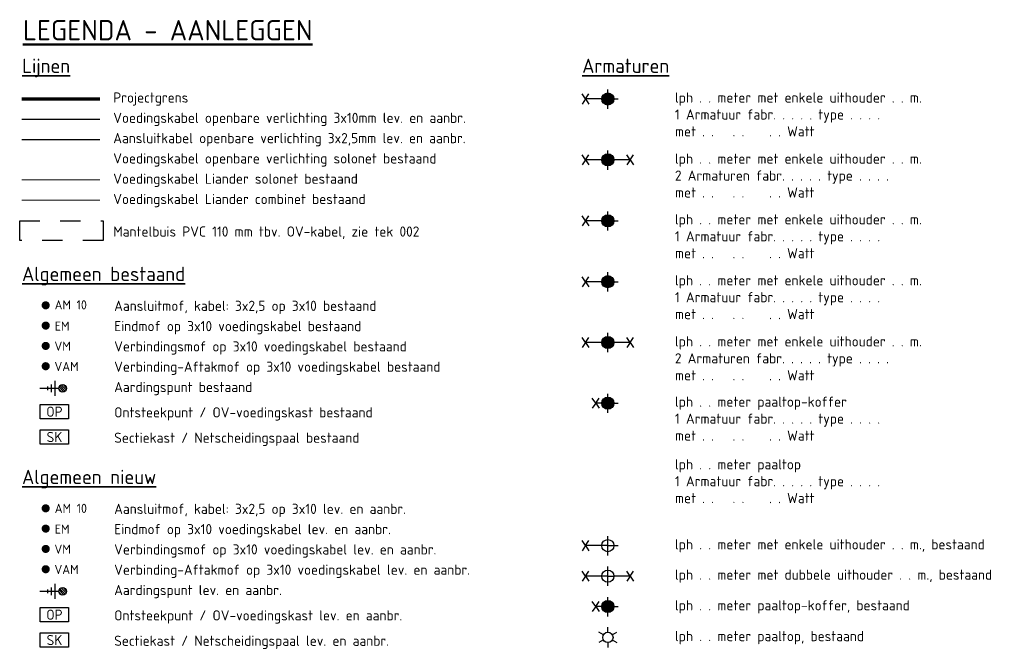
# Model space of a CAD drawing. Header units: metres. Extents: x 154936 to 156225, y 461413 to 462058.
# Tile 7 of 10: x 155943 to 156040, y 461994 to 462056. Entities that reach past the tile are written whole.
import ezdxf
from ezdxf.enums import TextEntityAlignment as Align
from ezdxf.lldxf.tags import DXFTag

# ---------------------------------------------------------------- set-up
doc = ezdxf.new("R2010")
doc.units = ezdxf.units.M
doc.linetypes.add('XX-HIDDEN', pattern=[4, 2, -2])
doc.linetypes.add('XX-PROJECTGRENS', pattern=[18, 12, -3, 0, -3])
for name, color, linetype, lineweight in [('B-OI-KL-ET_AARDING-S', 251, 'Continuous', 25), ('B-OI-KL-ET_LS_OV_ARMATUUR-S', 251, 'Continuous', 25), ('B-OI-KL-ET_LS_OV_HULPSTUK-S', 251, 'Continuous', 25), ('B-OI-KL-ET_LS_OV_KAST-S', 251, 'Continuous', 25), ('N-OI-KL-ET_LS_OV_HULPSTUK-S', 190, 'Continuous', 25), ('N-OI-KL-ET_LS_OV_KABEL_AANSLUITKABEL-G', 10, 'KL-LS-OV-N', 25), ('N-OI-KL-ET_LS_OV_KABEL_VOEDINGSKABEL-G', 190, 'KL-LS-OV-N', 25), ('N-OI-KL-ET_LS_OV_KAST-S', 190, 'Continuous', 25), ('N-OI-KL-ET_MANTELBUIS-G', 94, 'XX-HIDDEN', 25), ('N-WE-KG-PROJECTGRENS-G', 7, 'XX-PROJECTGRENS', 70), ('N-WE-KL-ET-T18', 1, 'Continuous', 18), ('N-WE-KL-ET-T25', 7, 'Continuous', 25), ('N-WE-VW-VS-T18', 1, 'Continuous', 18), ('X-XX-AL-LEGENDA-T18', 7, 'Continuous', 18), ('X-XX-AL-LEGENDA-T35', 3, 'Continuous', 35), ('X-XX-AL-LEGENDA-T50', 130, 'Continuous', 50), ('X-XX-AL-TEKENBLAD-T25', 7, 'Continuous', 30)]:
    doc.layers.add(name, color=color, linetype=linetype, lineweight=lineweight)
doc.layers.add('B-OI-KL-ET_LS_VOEDINGSKABEL_COMBINET-G', color=7, linetype='KL-LS-N', lineweight=18, true_color=0x207f00)
doc.layers.add('B-OI-KL-ET_LS_VOEDINGSKABEL_SOLONET-G', color=7, linetype='KL-LS-N', lineweight=18, true_color=0x002cac)
doc.layers.add('N-OI-KL-ET_AARDING-S', color=190, linetype='Continuous', true_color=0x7f00ff)
doc.layers.add('N-OI-KL-ET_LS_OV_ARMATUUR-S', color=7, linetype='Continuous')
doc.styles.add('NLCS-ISO', font='NLCS-ISO.ttf')
doc.styles.add('NLCS-ISO-T25', font='NLCS-ISO.ttf')
doc.styles.add('NLCS_35', font='NLCS-ISO.ttf', dxfattribs={"height": 3.5})
doc.styles.add('NLCS_50', font='NLCS-ISO.ttf', dxfattribs={"height": 5})
doc.styles.get("Standard").update_dxf_attribs({"font": 'isocp.shx'})
tags = doc.linetypes.add('KL-LS-N', pattern='A,4,-1,[103,NLCS.SHX,S=0.75,R=0,X=0,Y=0],-1,4,-1,["L",Standard,S=1,R=0,X=0,Y=-0.5],-2', length=13).pattern_tags.tags
tags[18] = DXFTag(74, 10)
tags = doc.linetypes.add('KL-LS-OV-N', pattern='A,4,-1,[103,NLCS.SHX,S=0.75,R=0,X=0,Y=0],-1,4,-1.5,["0V",Standard,S=1,R=0,X=0,Y=-0.5],-3', length=14.5).pattern_tags.tags
tags[18] = DXFTag(74, 10)

# ---------------------------------------------------------------- blocks, each defined once
blk = doc.blocks.new('SKL-ET_HULP_MOF_EINDMOF-SO')
at = {"const_width": 1, "flags": 128}
blk.add_lwpolyline([(-0.5, 0, 1), (0.5, 0, 1)], format="xyb", close=True, dxfattribs=at)
blk.add_circle((0, 0), 0.5)
at = {"layer": 'N-WE-KL-ET-T18', "linetype": 'ByBlock', "style": 'NLCS-ISO', "flags": 1}
for tag, p in [('OMSCHRIJVING_LEGENDA', (0, -8.43)), ('LOCATIE', (0, -12.22)), ('MASTNUMMER', (0, -16)), ('VAN', (0, -19.78)), ('NAAR', (0, -23.57)), ('AFTAKKING', (0, -27.35)), ('VOEDINGSPUNT', (0, -31.14)), ('GROEPSNUMMER', (0, -34.92)), ('POSITIE_X', (0, -38.71)), ('POSITIE_Y', (0, -42.49)), ('OVERIGE_OPMERKING(EN)_2', (0, -50.06))]:
    blk.add_attdef(tag, p, '', height=1.8, dxfattribs=at)
at = {"layer": 'N-WE-KL-ET-T18', "linetype": 'ByBlock', "style": 'NLCS-ISO'}
blk.add_attdef('OVERIGE_OPMERKING(EN)_1', (0, -46.28), '', height=1.8, dxfattribs=at)
at = {"layer": 'N-WE-KL-ET-T25', "linetype": 'ByBlock', "style": 'NLCS-ISO'}
blk.add_attdef('SOORT_MOF', text='', height=2.25, dxfattribs=at).set_placement((0, 3), align=Align.MIDDLE)
blk = doc.blocks.new('SKL-ET_HULP_MOF_VERBINDINGSMOF-SO')
at = {"const_width": 1, "flags": 128}
blk.add_lwpolyline([(-0.5, 0, 1), (0.5, 0, 1)], format="xyb", close=True, dxfattribs=at)
blk.add_circle((0, 0), 0.5)
at = {"layer": 'N-WE-KL-ET-T18', "linetype": 'ByBlock', "style": 'NLCS-ISO', "flags": 1}
for tag, p in [('OMSCHRIJVING_LEGENDA', (0, -8.43)), ('LOCATIE', (0, -12.22)), ('MASTNUMMER', (0, -16)), ('VAN', (0, -19.78)), ('NAAR', (0, -23.57)), ('AFTAKKING', (0, -27.35)), ('VOEDINGSPUNT', (0, -31.14)), ('GROEPSNUMMER', (0, -34.92)), ('POSITIE_X', (0, -38.71)), ('POSITIE_Y', (0, -42.49)), ('OVERIGE_OPMERKING(EN)_2', (0, -50.06))]:
    blk.add_attdef(tag, p, '', height=1.8, dxfattribs=at)
at = {"layer": 'N-WE-KL-ET-T18', "linetype": 'ByBlock', "style": 'NLCS-ISO'}
blk.add_attdef('OVERIGE_OPMERKING(EN)_1', (0, -46.28), '', height=1.8, dxfattribs=at)
at = {"layer": 'N-WE-KL-ET-T25', "linetype": 'ByBlock', "style": 'NLCS-ISO'}
blk.add_attdef('SOORT_MOF', text='', height=2.25, dxfattribs=at).set_placement((0, 3), align=Align.MIDDLE)
blk = doc.blocks.new('N-SIE-WEG_LICHTMAST_1UITHOUDER-SO')
h = blk.add_hatch(color=0)
edge = h.paths.add_edge_path()
edge.add_arc((0, 0), 1.5, 0, 360)
at = {"color": 0}
for p, q in [((-5.5, 0), (-6.34, 1.24)), ((-5.5, 0), (-6.34, -1.24)), ((-5.5, 0), (-4.66, 1.24)), ((-1.5, 0), (-5.5, 0)), ((-5.5, 0), (-4.66, -1.24)), ((0, 0), (-1.5, 0)), ((0, -2.42), (0, 2.33)), ((0, 0), (2.51, 0))]:
    blk.add_line(p, q, dxfattribs=at)
blk.add_circle((0, 0), 1.5, dxfattribs=at)
at = {"style": 'NLCS-ISO'}
blk.add_attdef('TYPE', text='', height=1.8, dxfattribs=at).set_placement((0, 2.33), align=Align.BOTTOM_CENTER)
blk = doc.blocks.new('N-SIE-WEG_LICHTMAST_2UITHOUDER-SO')
h = blk.add_hatch(color=0)
edge = h.paths.add_edge_path()
edge.add_arc((0, 0), 1.5, 0, 360)
at = {"color": 0}
for p, q in [((-5.5, 0), (-6.34, 1.24)), ((-5.5, 0), (-4.66, 1.24)), ((0, -2.42), (0, 2.33)), ((5.5, 0), (4.66, 1.24)), ((5.5, 0), (6.34, 1.24)), ((-5.5, 0), (-6.34, -1.24)), ((-1.5, 0), (-5.5, 0)), ((-5.5, 0), (-4.66, -1.24)), ((0, 0), (-1.49, 0)), ((0, 0), (1.5, 0)), ((5.5, 0), (1.5, 0)), ((5.5, 0), (4.66, -1.24)), ((5.5, 0), (6.34, -1.24))]:
    blk.add_line(p, q, dxfattribs=at)
blk.add_circle((0, 0), 1.5, dxfattribs=at)
at = {"style": 'NLCS-ISO'}
blk.add_attdef('TYPE', text='', height=1.8, dxfattribs=at).set_placement((0, 2.33), align=Align.BOTTOM_CENTER)
blk = doc.blocks.new('N-SIE-WEG_LICHTMAST_KOFFER-SO')
h = blk.add_hatch(color=0)
edge = h.paths.add_edge_path()
edge.add_arc((0, 0), 1.5, 0, 360)
at = {"color": 0}
for p, q in [((-3, 0), (-3.84, 1.24)), ((-3, 0), (-3.84, -1.24)), ((-3, 0), (-2.16, 1.24)), ((-2, 0), (-3, 0)), ((-3, 0), (-2.16, -1.24)), ((0, 0), (-1.99, 0)), ((0, -2.42), (0, 2.33)), ((0, 0), (2.51, 0))]:
    blk.add_line(p, q, dxfattribs=at)
blk.add_circle((0, 0), 1.5, dxfattribs=at)
at = {"style": 'NLCS-ISO'}
blk.add_attdef('TYPE', text='', height=1.8, dxfattribs=at).set_placement((0, 2.33), align=Align.BOTTOM_CENTER)
blk = doc.blocks.new('SKL-ET_AARDING-SO')
for p, q in [((-0.92, 0.15), (-0.15, 0.92)), ((-0.88, -0.34), (0.34, 0.88)), ((-0.66, -0.66), (0.66, 0.66)), ((-0.34, -0.88), (0.88, 0.34)), ((-1.88, -1.88), (1.87, -1.88)), ((0, -0.94), (0, -5.62)), ((0.15, -0.92), (0.92, -0.15)), ((-0.94, -2.81), (0.94, -2.81)), ((-0.47, -3.75), (0.47, -3.75))]:
    blk.add_line(p, q)
blk.add_circle((0, 0), 0.938)
blk = doc.blocks.new('N-SKL-ET_OV_KAST_SEKTIEKAST-SO')
at = {"color": 0, "linetype": 'ByBlock', "flags": 128}
blk.add_lwpolyline([(-3.5, 1.75), (3.5, 1.75), (3.5, -1.75), (-3.5, -1.75), (-3.5, 1.75)], dxfattribs=at)
at = {"layer": 'N-WE-KL-ET-T18', "linetype": 'ByBlock', "style": 'NLCS-ISO', "flags": 1}
for tag, p in [('OMSCHRIJVING_LEGENDA', (0, -8.43)), ('LOCATIE', (0, -12.22)), ('BPS-CODERING', (0, -16)), ('VOEDINGSPUNT', (0, -19.78)), ('GROEPSNUMMER', (0, -23.57)), ('POSITIE_X', (0, -27.35)), ('POSITIE_Y', (0, -31.14)), ('OVERIGE_OPMERKING(EN)_1', (0, -34.92)), ('OVERIGE_OPMERKING(EN)_2', (0, -38.71))]:
    blk.add_attdef(tag, p, '', height=1.8, dxfattribs=at)
at = {"layer": 'N-WE-KL-ET-T25', "linetype": 'ByBlock', "style": 'NLCS-ISO'}
for tag, p in [('KASTNAAM', (0, 5.27)), ('SOORT_KAST', (0, 0))]:
    blk.add_attdef(tag, text='', height=2.5, dxfattribs=at).set_placement(p, align=Align.MIDDLE_CENTER)
blk = doc.blocks.new('SKL-ET_HULP_MOF_VERBINDING_AFTAKMOF-SO')
at = {"const_width": 1, "flags": 128}
blk.add_lwpolyline([(-0.5, 0, 1), (0.5, 0, 1)], format="xyb", close=True, dxfattribs=at)
blk.add_circle((0, 0), 0.5)
at = {"layer": 'N-WE-KL-ET-T18', "linetype": 'ByBlock', "style": 'NLCS-ISO', "flags": 1}
for tag, p in [('OMSCHRIJVING_LEGENDA', (0, -8.43)), ('LOCATIE', (0, -12.22)), ('MASTNUMMER', (0, -16)), ('VAN', (0, -19.78)), ('NAAR', (0, -23.57)), ('AFTAKKING', (0, -27.35)), ('VOEDINGSPUNT', (0, -31.14)), ('GROEPSNUMMER', (0, -34.92)), ('POSITIE_X', (0, -38.71)), ('POSITIE_Y', (0, -42.49)), ('OVERIGE_OPMERKING(EN)_2', (0, -50.06))]:
    blk.add_attdef(tag, p, '', height=1.8, dxfattribs=at)
at = {"layer": 'N-WE-KL-ET-T18', "linetype": 'ByBlock', "style": 'NLCS-ISO'}
blk.add_attdef('OVERIGE_OPMERKING(EN)_1', (0, -46.28), '', height=1.8, dxfattribs=at)
at = {"layer": 'N-WE-KL-ET-T25', "linetype": 'ByBlock', "style": 'NLCS-ISO'}
blk.add_attdef('SOORT_MOF', text='', height=2.5, dxfattribs=at).set_placement((0, 3), align=Align.MIDDLE)
blk = doc.blocks.new('N-SKL-ET_OV_KAST_ONTSTEEKPUNT-SO')
at = {"color": 0, "linetype": 'ByBlock', "flags": 128}
blk.add_lwpolyline([(-3.5, 1.75), (3.5, 1.75), (3.5, -1.75), (-3.5, -1.75), (-3.5, 1.75)], dxfattribs=at)
at = {"layer": 'N-WE-KL-ET-T18', "linetype": 'ByBlock', "style": 'NLCS-ISO', "flags": 1}
for tag, p in [('OMSCHRIJVING_LEGENDA', (0, -8.43)), ('LOCATIE', (0, -12.22)), ('BPS-CODERING', (0, -16)), ('VOEDINGSPUNT', (0, -19.78)), ('GROEPSNUMMER', (0, -23.57)), ('POSITIE_X', (0, -35)), ('POSITIE_Y', (0, -38.79)), ('OVERIGE_OPMERKING(EN)_1', (0, -42.57)), ('OVERIGE_OPMERKING(EN)_2', (0, -46.36))]:
    blk.add_attdef(tag, p, '', height=1.8, dxfattribs=at)
at = {"layer": 'N-WE-KL-ET-T25', "linetype": 'ByBlock', "style": 'NLCS-ISO'}
for tag, p in [('KASTNAAM', (0, 5.27)), ('SOORT_KAST', (0, 0))]:
    blk.add_attdef(tag, text='', height=2.5, dxfattribs=at).set_placement(p, align=Align.MIDDLE_CENTER)
at = {"layer": 'N-WE-VW-VS-T18', "linetype": 'ByBlock', "style": 'NLCS-ISO', "flags": 1}
for tag, p in [('NAAM_SWITCH', (0, -27.43)), ('IP-ADRES_SWITCH', (0, -31.22))]:
    blk.add_attdef(tag, p, '', height=1.8, dxfattribs=at)
blk = doc.blocks.new('SKL-ET_HULP_MOF_AFTAKMOF-SO')
at = {"const_width": 1, "flags": 128}
blk.add_lwpolyline([(-0.5, 0, 1), (0.5, 0, 1)], format="xyb", close=True, dxfattribs=at)
blk.add_circle((0, 0), 0.5)
at = {"layer": 'N-WE-KL-ET-T18', "linetype": 'ByBlock', "style": 'NLCS-ISO', "flags": 1}
for tag, p in [('OMSCHRIJVING_LEGENDA', (0, -8.43)), ('LOCATIE', (0, -12.22)), ('MASTNUMMER', (0, -16)), ('VAN', (0, -19.78)), ('NAAR', (0, -23.57)), ('AFTAKKING', (0, -27.35)), ('VOEDINGSPUNT', (0, -31.14)), ('GROEPSNUMMER', (0, -34.92)), ('POSITIE_X', (0, -38.71)), ('POSITIE_Y', (0, -42.49)), ('OVERIGE_OPMERKING(EN)_2', (0, -50.06))]:
    blk.add_attdef(tag, p, '', height=1.8, dxfattribs=at)
at = {"layer": 'N-WE-KL-ET-T18', "linetype": 'ByBlock', "style": 'NLCS-ISO'}
blk.add_attdef('OVERIGE_OPMERKING(EN)_1', (0, -46.28), '', height=1.8, dxfattribs=at)
at = {"layer": 'N-WE-KL-ET-T25', "linetype": 'ByBlock', "style": 'NLCS-ISO'}
blk.add_attdef('AM', text='', height=2.25, dxfattribs=at).set_placement((0, 3), align=Align.MIDDLE)
blk = doc.blocks.new('SKL-ET_OV_ARMATUUR-SO')
at = {"ltscale": 0.1}
for p, q in [((0, 1.27), (0, 2.53)), ((-1.1, 0.63), (-2.19, 1.27)), ((1.1, 0.63), (2.19, 1.27)), ((-1.1, -0.63), (-2.19, -1.27)), ((0, -1.27), (0, -2.53)), ((1.1, -0.63), (2.19, -1.27))]:
    blk.add_line(p, q, dxfattribs=at)
blk.add_circle((0, 0), 1.27, dxfattribs=at)
at = {"style": 'NLCS-ISO'}
blk.add_attdef('TYPE', text='', height=1.75, dxfattribs=at).set_placement((0.11, 3.82), align=Align.MIDDLE_CENTER)
blk = doc.blocks.new('B-SIE-WEG_LICHTMAST_2UITHOUDER-SO')
for p, q in [((-5.5, 0), (-6.34, 1.24)), ((-5.5, 0), (-4.66, 1.24)), ((0, -2.42), (0, 2.33)), ((5.5, 0), (4.66, 1.24)), ((5.5, 0), (6.34, 1.24)), ((-5.5, 0), (-6.34, -1.24)), ((-1.5, 0), (-5.5, 0)), ((-5.5, 0), (-4.66, -1.24)), ((0, 0), (-1.49, 0)), ((0, 0), (1.5, 0)), ((5.5, 0), (1.5, 0)), ((5.5, 0), (4.66, -1.24)), ((5.5, 0), (6.34, -1.24))]:
    blk.add_line(p, q)
blk.add_circle((0, 0), 1.5)
at = {"style": 'NLCS-ISO'}
blk.add_attdef('TYPE', text='', height=1.8, dxfattribs=at).set_placement((0, 2.33), align=Align.BOTTOM_CENTER)
blk = doc.blocks.new('B-SIE-WEG_LICHTMAST_1UITHOUDER-SO')
for p, q in [((-5.5, 0), (-6.34, 1.24)), ((-5.5, 0), (-6.34, -1.24)), ((-5.5, 0), (-4.66, 1.24)), ((-1.5, 0), (-5.5, 0)), ((-5.5, 0), (-4.66, -1.24)), ((0, 0), (-1.49, 0)), ((0, -2.42), (0, 2.33)), ((0, 0), (2.52, 0))]:
    blk.add_line(p, q)
blk.add_circle((0, 0), 1.5)
at = {"style": 'NLCS-ISO'}
blk.add_attdef('TYPE', text='', height=1.8, dxfattribs=at).set_placement((0, 2.33), align=Align.BOTTOM_CENTER)

msp = doc.modelspace()

# ---------------------------------------------------------------- linework, layer by layer
at = {"layer": 'B-OI-KL-ET_LS_VOEDINGSKABEL_COMBINET-G', "flags": 128}
msp.add_lwpolyline([(155943.082, 462037.875), (155950.745, 462037.875)], dxfattribs=at)
at = {"layer": 'B-OI-KL-ET_LS_VOEDINGSKABEL_SOLONET-G', "flags": 128}
msp.add_lwpolyline([(155943.082, 462039.875), (155950.745, 462039.875)], dxfattribs=at)
at = {"layer": 'N-OI-KL-ET_LS_OV_KABEL_AANSLUITKABEL-G', "flags": 128}
msp.add_lwpolyline([(155943.082, 462043.875), (155950.745, 462043.875)], dxfattribs=at)
at = {"layer": 'N-OI-KL-ET_LS_OV_KABEL_VOEDINGSKABEL-G', "flags": 128}
msp.add_lwpolyline([(155943.082, 462045.875), (155950.745, 462045.875)], dxfattribs=at)
at = {"layer": 'N-OI-KL-ET_MANTELBUIS-G'}
msp.add_lwpolyline([(155951.067, 462033.922), (155942.856, 462033.922), (155942.856, 462035.833), (155951.067, 462035.833)], close=True, dxfattribs=at)
at = {"layer": 'N-WE-KG-PROJECTGRENS-G', "flags": 128}
msp.add_lwpolyline([(155943.082, 462047.875), (155950.745, 462047.875)], dxfattribs=at)

# ---------------------------------------------------------------- block references
at = {"layer": 'B-OI-KL-ET_AARDING-S', "xscale": 0.4, "yscale": 0.4, "zscale": 0.4, "rotation": 270}
msp.add_blockref('SKL-ET_AARDING-SO', (155947.082, 462019.346), dxfattribs=at)
at = {"layer": 'B-OI-KL-ET_LS_OV_ARMATUUR-S'}
for name, p, xscale, yscale, zscale in [('B-SIE-WEG_LICHTMAST_1UITHOUDER-SO', (156000.785, 462003.85), 0.3999999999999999, 0.3999999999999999, 0.3999999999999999), ('B-SIE-WEG_LICHTMAST_2UITHOUDER-SO', (156000.785, 462000.85), 0.3999999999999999, 0.3999999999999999, 0.3999999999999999), ('N-SIE-WEG_LICHTMAST_KOFFER-SO', (156000.785, 461997.849), 0.3999999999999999, 0.3999999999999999, 0.3999999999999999), ('SKL-ET_OV_ARMATUUR-SO', (156000.785, 461994.813), 0.4000000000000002, 0.4000000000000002, 0.4000000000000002)]:
    msp.add_blockref(name, p, dxfattribs=dict(at, xscale=xscale, yscale=yscale, zscale=zscale))
at = {"layer": 'B-OI-KL-ET_LS_OV_HULPSTUK-S'}
ref = msp.add_blockref('SKL-ET_HULP_MOF_AFTAKMOF-SO', (155945.419, 462027.526), dxfattribs=dict(at, xscale=0.4000000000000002, yscale=0.4000000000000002, zscale=0.16))
ref.add_attrib('AM', 'AM 10', dxfattribs={"layer": 'N-WE-KL-ET-T25', "linetype": 'ByBlock', "height": 0.9, "style": 'NLCS-ISO'}).set_placement((155947.887, 462027.567), align=Align.MIDDLE)
ref = msp.add_blockref('SKL-ET_HULP_MOF_EINDMOF-SO', (155945.419, 462025.526), dxfattribs=dict(at, xscale=0.4000000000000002, yscale=0.4000000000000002, zscale=0.16))
ref.add_attrib('SOORT_MOF', 'EM', dxfattribs={"layer": 'N-WE-KL-ET-T25', "linetype": 'ByBlock', "height": 0.9, "style": 'NLCS-ISO'}).set_placement((155947.033, 462025.477), align=Align.MIDDLE)
ref = msp.add_blockref('SKL-ET_HULP_MOF_VERBINDINGSMOF-SO', (155945.419, 462023.526), dxfattribs=dict(at, xscale=0.4000000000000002, yscale=0.4000000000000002, zscale=0.4000000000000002))
ref.add_attrib('SOORT_MOF', 'VM', dxfattribs={"layer": 'N-WE-KL-ET-T25', "linetype": 'ByBlock', "height": 0.9, "style": 'NLCS-ISO'}).set_placement((155947.083, 462023.497), align=Align.MIDDLE)
ref = msp.add_blockref('SKL-ET_HULP_MOF_VERBINDING_AFTAKMOF-SO', (155945.419, 462021.526), dxfattribs=dict(at, xscale=0.4, yscale=0.4, zscale=0.4))
ref.add_attrib('SOORT_MOF', 'VAM', dxfattribs={"layer": 'N-WE-KL-ET-T25', "linetype": 'ByBlock', "height": 0.9, "style": 'NLCS-ISO'}).set_placement((155947.47, 462021.506), align=Align.MIDDLE)
at = {"layer": 'B-OI-KL-ET_LS_OV_KAST-S', "xscale": 0.4, "yscale": 0.4, "zscale": 0.4}
for name, p, values in [('N-SKL-ET_OV_KAST_ONTSTEEKPUNT-SO', (155946.279, 462017.047), {'SOORT_KAST': 'OP'}), ('N-SKL-ET_OV_KAST_SEKTIEKAST-SO', (155946.279, 462014.547), {'SOORT_KAST': 'SK'})]:
    msp.add_blockref(name, p, dxfattribs=at).add_auto_attribs(values)
at = {"layer": 'N-OI-KL-ET_AARDING-S', "xscale": 0.4, "yscale": 0.4, "zscale": 0.4, "rotation": 270}
msp.add_blockref('SKL-ET_AARDING-SO', (155947.082, 461999.346), dxfattribs=at)
at = {"layer": 'N-OI-KL-ET_LS_OV_ARMATUUR-S', "xscale": 0.3999999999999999, "yscale": 0.3999999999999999, "zscale": 0.3999999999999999}
for name, p in [('N-SIE-WEG_LICHTMAST_1UITHOUDER-SO', (156000.785, 462047.85)), ('N-SIE-WEG_LICHTMAST_2UITHOUDER-SO', (156000.785, 462041.85)), ('N-SIE-WEG_LICHTMAST_1UITHOUDER-SO', (156000.785, 462035.85)), ('N-SIE-WEG_LICHTMAST_1UITHOUDER-SO', (156000.785, 462029.85)), ('N-SIE-WEG_LICHTMAST_2UITHOUDER-SO', (156000.784, 462023.867)), ('N-SIE-WEG_LICHTMAST_KOFFER-SO', (156000.786, 462017.885))]:
    msp.add_blockref(name, p, dxfattribs=at)
at = {"layer": 'N-OI-KL-ET_LS_OV_HULPSTUK-S'}
ref = msp.add_blockref('SKL-ET_HULP_MOF_AFTAKMOF-SO', (155945.419, 462007.526), dxfattribs=dict(at, xscale=0.4000000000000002, yscale=0.4000000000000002, zscale=0.16))
ref.add_attrib('AM', 'AM 10', dxfattribs={"layer": 'N-WE-KL-ET-T25', "linetype": 'ByBlock', "height": 0.9, "style": 'NLCS-ISO'}).set_placement((155947.895, 462007.522), align=Align.MIDDLE)
ref = msp.add_blockref('SKL-ET_HULP_MOF_EINDMOF-SO', (155945.419, 462005.526), dxfattribs=dict(at, xscale=0.4000000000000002, yscale=0.4000000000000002, zscale=0.16))
ref.add_attrib('SOORT_MOF', 'EM', dxfattribs={"layer": 'N-WE-KL-ET-T25', "linetype": 'ByBlock', "height": 0.9, "style": 'NLCS-ISO'}).set_placement((155947.033, 462005.477), align=Align.MIDDLE)
ref = msp.add_blockref('SKL-ET_HULP_MOF_VERBINDINGSMOF-SO', (155945.419, 462003.526), dxfattribs=dict(at, xscale=0.4000000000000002, yscale=0.4000000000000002, zscale=0.4000000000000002))
ref.add_attrib('SOORT_MOF', 'VM', dxfattribs={"layer": 'N-WE-KL-ET-T25', "linetype": 'ByBlock', "height": 0.9, "style": 'NLCS-ISO'}).set_placement((155947.083, 462003.497), align=Align.MIDDLE)
ref = msp.add_blockref('SKL-ET_HULP_MOF_VERBINDING_AFTAKMOF-SO', (155945.419, 462001.526), dxfattribs=dict(at, xscale=0.4, yscale=0.4, zscale=0.4))
ref.add_attrib('SOORT_MOF', 'VAM', dxfattribs={"layer": 'N-WE-KL-ET-T25', "linetype": 'ByBlock', "height": 0.9, "style": 'NLCS-ISO'}).set_placement((155947.47, 462001.506), align=Align.MIDDLE)
at = {"layer": 'N-OI-KL-ET_LS_OV_KAST-S', "xscale": 0.4, "yscale": 0.4, "zscale": 0.4}
for name, p, values in [('N-SKL-ET_OV_KAST_ONTSTEEKPUNT-SO', (155946.279, 461997.047), {'SOORT_KAST': 'OP'}), ('N-SKL-ET_OV_KAST_SEKTIEKAST-SO', (155946.279, 461994.547), {'SOORT_KAST': 'SK'})]:
    msp.add_blockref(name, p, dxfattribs=at).add_auto_attribs(values)

# ---------------------------------------------------------------- texts
at = {"layer": 'X-XX-AL-LEGENDA-T18', "style": 'NLCS-ISO-T25'}
for s, p in [('Projectgrens', (155952.07, 462047.993)), ('Voedingskabel openbare verlichting 3x10mm lev. en aanbr.', (155952.07, 462045.993)), ('Aansluitkabel openbare verlichting 3x2,5mm lev. en aanbr.', (155952.07, 462043.993)), ('Voedingskabel openbare verlichting solonet bestaand', (155952.07, 462041.993)), ('Voedingskabel Liander solonet bestaand', (155952.07, 462039.993)), ('Voedingskabel Liander combinet bestaand', (155952.07, 462037.993)), ('Mantelbuis PVC 110 mm tbv. OV-kabel, zie tek 002', (155952.07, 462034.793)), ('Aansluitmof, kabel: 3x2,5 op 3x10 bestaand', (155952.164, 462027.475)), ('Eindmof op 3x10 voedingskabel bestaand', (155952.164, 462025.475)), ('Verbindingsmof op 3x10 voedingskabel bestaand', (155952.164, 462023.475)), ('Verbinding-Aftakmof op 3x10 voedingskabel bestaand', (155952.164, 462021.475)), ('Aardingspunt bestaand', (155952.164, 462019.475)), ('Ontsteekpunt / OV-voedingskast bestaand', (155952.164, 462016.978)), ('Sectiekast / Netscheidingspaal bestaand', (155952.164, 462014.478)), ('Aansluitmof, kabel: 3x2,5 op 3x10 lev. en aanbr.', (155952.164, 462007.475)), ('Eindmof op 3x10 voedingskabel lev. en aanbr.', (155952.164, 462005.475)), ('Verbindingsmof op 3x10 voedingskabel lev. en aanbr.', (155952.164, 462003.475)), ('Verbinding-Aftakmof op 3x10 voedingskabel lev. en aanbr.', (155952.164, 462001.475)), ('Aardingspunt lev. en aanbr.', (155952.164, 461999.475)), ('Ontsteekpunt / OV-voedingskast lev. en aanbr.', (155952.164, 461996.978)), ('Sectiekast / Netscheidingspaal lev. en aanbr.', (155952.164, 461994.478))]:
    msp.add_text(s, height=1, dxfattribs=at).set_placement(p, align=Align.MIDDLE_LEFT)
at = {"layer": 'X-XX-AL-LEGENDA-T35', "style": 'NLCS_35'}
for s, p in [('%%ULijnen', (155943.106, 462051.114)), ('%%UArmaturen', (155998.256, 462051.119)), ('%%UAlgemeen bestaand', (155943.091, 462030.62)), ('%%UAlgemeen nieuw', (155943.091, 462010.62))]:
    msp.add_text(s, height=1.4, dxfattribs=at).set_placement(p, align=Align.MIDDLE_LEFT)
at = {"layer": 'X-XX-AL-LEGENDA-T50', "style": 'NLCS_50'}
msp.add_text('%%ULEGENDA - AANLEGGEN', height=2, dxfattribs=at).set_placement((155943.182, 462054.626), align=Align.MIDDLE_LEFT)
at = {"layer": 'X-XX-AL-TEKENBLAD-T25', "char_height": 1, "width": 36, "attachment_point": 1, "style": 'NLCS-ISO'}
for s, insert in [('lph . . meter met enkele uithouder . . m.\\P1 Armatuur fabr. . . . . type . . . .\\Pmet . .   . .    . . Watt', (156007.392, 462048.491)), ('lph . . meter met enkele uithouder . . m.\\P2 Armaturen fabr. . . . . type . . . .\\Pmet . .   . .    . . Watt', (156007.392, 462042.473)), ('lph . . meter met enkele uithouder . . m.\\P1 Armatuur fabr. . . . . type . . . .\\Pmet . .   . .    . . Watt', (156007.392, 462036.491)), ('lph . . meter met enkele uithouder . . m.\\P1 Armatuur fabr. . . . . type . . . .\\Pmet . .   . .    . . Watt', (156007.392, 462030.491)), ('lph . . meter met enkele uithouder . . m.\\P2 Armaturen fabr. . . . . type . . . .\\Pmet . .   . .    . . Watt', (156007.392, 462024.468)), ('lph . . meter paaltop-koffer\\P1 Armatuur fabr. . . . . type . . . .\\Pmet . .   . .    . . Watt', (156007.392, 462018.527)), ('lph . . meter paaltop\\P1 Armatuur fabr. . . . . type . . . .\\Pmet . .   . .    . . Watt', (156007.393, 462012.365)), ('lph . . meter met enkele uithouder . . m., bestaand', (156007.392, 462004.473)), ('lph . . meter met dubbele uithouder . . m., bestaand', (156007.392, 462001.491)), ('lph . . meter paaltop-koffer, bestaand', (156007.392, 461998.473)), ('lph . . meter paaltop, bestaand', (156007.392, 461995.436))]:
    msp.add_mtext(s, dxfattribs=dict(at, insert=insert))

doc.saveas('drawing.dxf')
